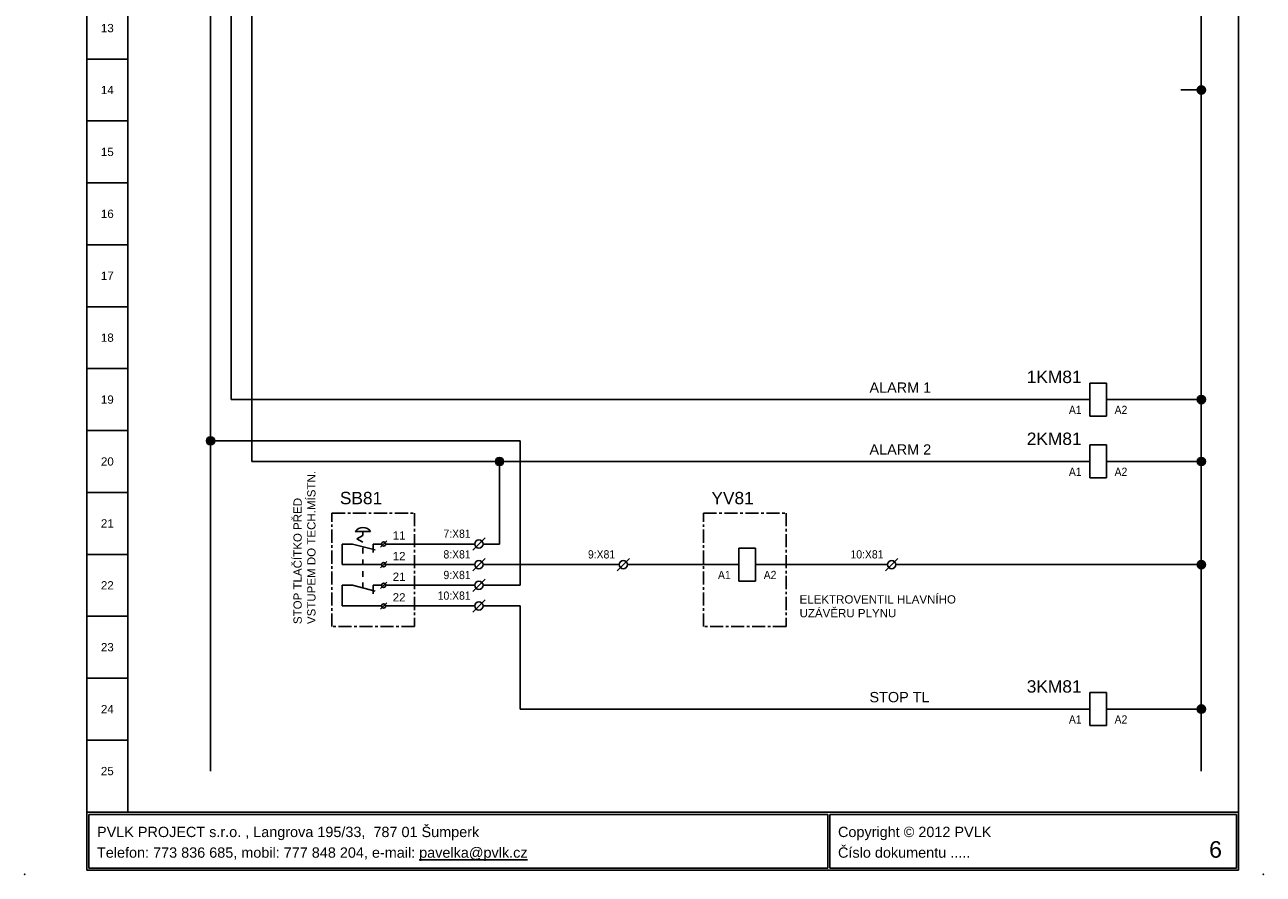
# Model space of a CAD drawing. Extents: x -9616 to -6735, y 5485 to 6008.
# Tile 14 of 15: x -7035 to -6735, y 5485 to 5691. Entities that reach past the tile are written whole.
import ezdxf
from ezdxf.enums import TextEntityAlignment as Align

# ---------------------------------------------------------------- set-up
doc = ezdxf.new("R2010")
doc.units = 0
doc.header["$MEASUREMENT"] = 0
doc.linetypes.add('CENTER', pattern=[50.8, 31.75, -6.35, 6.35, -6.35])
doc.linetypes.add('DASHED', pattern=[0.564444, 0.282222, -0.282222])
for name, color, linetype in [('1-KRESBA', 7, 'Continuous'), ('__Bílá', 7, 'Continuous'), ('__Vínová 220', 220, 'Continuous'), ('__Černá 250', 7, 'Continuous')]:
    doc.layers.add(name, color=color, linetype=linetype)
doc.styles.add('Arial', font='arial.ttf')
doc.styles.add('GENERATED_STYLE_1', font='arial.ttf')

# ---------------------------------------------------------------- blocks, each defined once
blk = doc.blocks.new('RADKY01')
at = {"layer": '__Bílá'}
for p, q in [((15, -405), (15, -20)), ((25, -20), (25, -405)), ((294, -405), (294, -20)), ((25, -42.5), (15, -42.5)), ((25, -57.5), (15, -57.5)), ((25, -72.5), (15, -72.5)), ((25, -87.5), (15, -87.5)), ((25, -102.5), (15, -102.5)), ((25, -117.5), (15, -117.5)), ((25, -132.5), (15, -132.5)), ((25, -147.5), (15, -147.5)), ((25, -162.5), (15, -162.5)), ((25, -177.5), (15, -177.5)), ((25, -192.5), (15, -192.5)), ((25, -207.5), (15, -207.5)), ((25, -222.5), (15, -222.5)), ((25, -237.5), (15, -237.5)), ((25, -252.5), (15, -252.5)), ((25, -267.5), (15, -267.5)), ((25, -282.5), (15, -282.5)), ((25, -297.5), (15, -297.5)), ((25, -312.5), (15, -312.5)), ((25, -327.5), (15, -327.5)), ((25, -342.5), (15, -342.5)), ((25, -357.5), (15, -357.5)), ((25, -372.5), (15, -372.5)), ((25, -387.5), (15, -387.5))]:
    blk.add_line(p, q, dxfattribs=at)
at = {"layer": '__Bílá', "style": 'Arial'}
for tag, p in [('L01', (20, -36)), ('L02', (20, -51)), ('L03', (20, -66)), ('L04', (20, -81)), ('L05', (20, -96)), ('L06', (20, -111)), ('L07', (20, -126)), ('L08', (20, -141)), ('L09', (20, -156)), ('L10', (20, -171)), ('L11', (20, -186)), ('L12', (20, -201)), ('L13', (20, -216)), ('L14', (20, -231)), ('L15', (20, -246)), ('L16', (20, -261)), ('L17', (20, -276)), ('L18', (20, -291)), ('L19', (20, -306)), ('L20', (20, -321)), ('L21', (20, -336)), ('L22', (20, -351)), ('L23', (20, -366)), ('L24', (20, -381)), ('L25', (20, -396))]:
    blk.add_attdef(tag, text='', height=2, dxfattribs=at).set_placement(p, align=Align.CENTER)
blk = doc.blocks.new('BLK_Razítko_malé_pro_rozváděče')
at = {"layer": '__Bílá'}
for p, q in [((15, -405), (15, -419)), ((15, -405), (294, -405)), ((294, -405), (294, -419)), ((15.5, -405.5), (15.5, -418.5)), ((15.5, -405.5), (194.5, -405.5)), ((194.5, -405.5), (194.5, -418.5)), ((195, -405.5), (195, -418.5)), ((195, -405.5), (293.5, -405.5)), ((293.5, -405.5), (293.5, -418.5)), ((15, -419), (294, -419)), ((15.5, -418.5), (194.5, -418.5)), ((195, -418.5), (293.5, -418.5))]:
    blk.add_line(p, q, dxfattribs=at)
for p in [(0, -420), (300, -420)]:
    blk.add_point(p, dxfattribs=at)
at = {"layer": '__Bílá', "style": 'Arial'}
for s, p in [('PVLK PROJECT s.r.o. , Langrova 195/33,  787 01 Šumperk', (17.5, -411)), ('Copyright © 2012 PVLK', (197, -411)), ('Telefon: 773 836 685, mobil: 777 848 204, e-mail: %%Upavelka@pvlk.cz', (17.5, -416)), ('Číslo dokumentu .....', (197, -416))]:
    blk.add_text(s, height=2.5, dxfattribs=at).set_placement(p)
at = {"layer": '__Vínová 220', "style": 'Arial'}
blk.add_attdef('ČÍSLO', text='', height=4, dxfattribs=at).set_placement((290, -416), align=Align.RIGHT)
blk = doc.blocks.new('L0001A01')
h = blk.add_hatch(color=256)
edge = h.paths.add_edge_path()
edge.add_arc((0, 0), 1, 0, 360)
blk.add_circle((0, 0), 1)
blk = doc.blocks.new('L0006A04')
for p, q in [((2, 4), (-2, 4)), ((-2, 4), (-2, -4)), ((2, -4), (2, 4)), ((-2, 0), (-5, 0)), ((2, 0), (5, 0)), ((-2, -4), (2, -4))]:
    blk.add_line(p, q)
at = {"style": 'Arial', "flags": 8}
blk.add_attdef('POPIS', text='', height=3, dxfattribs=at).set_placement((-4, 4), align=Align.RIGHT)
at = {"style": 'Arial', "width": 0.9}
blk.add_attdef('A1', text='', height=2, dxfattribs=at).set_placement((-4, -3.5), align=Align.RIGHT)
blk.add_attdef('A2', (4, -3.5), '', height=2, dxfattribs=at)
blk = doc.blocks.new('L0007A01')
for p, q in [((-1, 0), (-5, 0)), ((-1.5, -1.5), (1.5, 1.5)), ((1, 0), (5, 0))]:
    blk.add_line(p, q)
blk.add_circle((0, 0), 1)
at = {"style": 'Arial', "width": 0.9, "flags": 8}
for tag, p in [('1', (-2, 1.5)), ('3', (-2, -3.5))]:
    blk.add_attdef(tag, text='', height=2, dxfattribs=at).set_placement(p, align=Align.RIGHT)
for tag, p in [('2', (2, 1.5)), ('4', (2, -3.5))]:
    blk.add_attdef(tag, p, '', height=2, dxfattribs=at)

msp = doc.modelspace()

# ---------------------------------------------------------------- linework, layer by layer
at = {"layer": '1-KRESBA'}
for p, q in [((-6990, 5825), (-6990, 5510)), ((-6750, 5820), (-6750, 5510)), ((-6985, 5770), (-6985, 5675)), ((-6980, 5695), (-6980, 5585)), ((-6985, 5675), (-6985, 5600)), ((-6755, 5675), (-6750, 5675)), ((-6985, 5600), (-6780, 5600)), ((-6770, 5600), (-6750, 5600)), ((-6915, 5590), (-6990, 5590)), ((-6915, 5555), (-6915, 5590)), ((-6980, 5585), (-6780, 5585)), ((-6920, 5565), (-6920, 5585)), ((-6770, 5585), (-6750, 5585)), ((-6953.08, 5567.03), (-6954.6, 5566.24)), ((-6953.08, 5565.45), (-6954.6, 5566.24)), ((-6945.58, 5565), (-6930, 5565)), ((-6945.58, 5560), (-6930, 5560)), ((-6895, 5560), (-6920, 5560)), ((-6885, 5560), (-6865, 5560)), ((-6830, 5560), (-6855, 5560)), ((-6820, 5560), (-6750, 5560)), ((-6945.58, 5555), (-6930, 5555)), ((-6920, 5555), (-6915, 5555)), ((-6945.58, 5550), (-6930, 5550)), ((-6920, 5550), (-6915, 5550)), ((-6915, 5550), (-6915, 5525)), ((-6915, 5525), (-6780, 5525)), ((-6770, 5525), (-6750, 5525))]:
    msp.add_line(p, q, dxfattribs=at)
msp.add_arc((-6953.08, 5566.81), 2.22, 32.7579, 147.2421, dxfattribs=at)
at = {"layer": '__Černá 250'}
for p, q in [((-6954.95, 5568.01), (-6951.22, 5568.01)), ((-6953.08, 5567.03), (-6953.08, 5568.01)), ((-6958.08, 5565), (-6955.58, 5565)), ((-6958.08, 5565), (-6958.08, 5560)), ((-6950.1, 5563.6), (-6955.58, 5565)), ((-6950.58, 5565), (-6948.58, 5565)), ((-6950.58, 5565), (-6950.58, 5562.97)), ((-6948.83, 5564.25), (-6947.33, 5565.75)), ((-6947.58, 5565), (-6945.58, 5565)), ((-6958.08, 5560), (-6948.58, 5560)), ((-6948.83, 5559.25), (-6947.33, 5560.75)), ((-6947.58, 5560), (-6945.58, 5560)), ((-6958.08, 5555), (-6955.58, 5555)), ((-6958.08, 5555), (-6958.08, 5550)), ((-6950.1, 5553.6), (-6955.58, 5555)), ((-6950.58, 5555), (-6950.58, 5552.97)), ((-6950.58, 5555), (-6948.58, 5555)), ((-6948.83, 5554.25), (-6947.33, 5555.75)), ((-6947.58, 5555), (-6945.58, 5555)), ((-6958.08, 5550), (-6948.58, 5550)), ((-6948.83, 5549.25), (-6947.33, 5550.75)), ((-6947.58, 5550), (-6945.58, 5550))]:
    msp.add_line(p, q, dxfattribs=at)
at = {"layer": '__Černá 250', "linetype": 'DASHED', "ltscale": 5}
msp.add_line((-6953.08, 5554.23), (-6953.08, 5565.45), dxfattribs=at)
at = {"layer": '__Černá 250', "linetype": 'CENTER', "ltscale": 0.1}
for points in [[(-6960.58, 5572.5), (-6940.58, 5572.5), (-6940.58, 5545), (-6960.58, 5545)], [(-6870.58, 5572.5), (-6850.58, 5572.5), (-6850.58, 5545), (-6870.58, 5545)]]:
    msp.add_lwpolyline(points, close=True, dxfattribs=at)
at = {"layer": '__Černá 250'}
for centre in [(-6948.08, 5565), (-6948.08, 5560), (-6948.08, 5555), (-6948.08, 5550)]:
    msp.add_circle(centre, 0.5, dxfattribs=at)

# ---------------------------------------------------------------- block references
at = {"layer": '1-KRESBA', "color": 250, "linetype": 'Continuous'}
msp.add_blockref('BLK_Razítko_malé_pro_rozváděče', (-7035, 5905), dxfattribs=at).add_auto_attribs({'ČÍSLO': '6'})
at = {"layer": '1-KRESBA', "color": 2, "linetype": 'Continuous'}
msp.add_blockref('RADKY01', (-7035, 5905), dxfattribs=at).add_auto_attribs({'L01': '1', 'L02': '2', 'L03': '3', 'L04': '4', 'L05': '5', 'L06': '6', 'L07': '7', 'L08': '8', 'L09': '9', 'L10': '10', 'L11': '11', 'L12': '12', 'L13': '13', 'L14': '14', 'L15': '15', 'L16': '16', 'L17': '17', 'L18': '18', 'L19': '19', 'L20': '20', 'L21': '21', 'L22': '22', 'L23': '23', 'L24': '24', 'L25': '25'})
at = {"layer": '1-KRESBA', "color": 250, "linetype": 'Continuous'}
for p in [(-6750, 5675), (-6750, 5600), (-6990, 5590), (-6920, 5585), (-6750, 5585), (-6750, 5560), (-6750, 5525)]:
    msp.add_blockref('L0001A01', p, dxfattribs=at)
at = {"layer": '__Černá 250'}
for name, p, values in [('L0006A04', (-6775, 5600), {'POPIS': '1KM81', 'A1': 'A1', 'A2': 'A2'}), ('L0006A04', (-6775, 5585), {'POPIS': '2KM81', 'A1': 'A1', 'A2': 'A2'}), ('L0007A01', (-6925, 5565), {'1': '7:X81'}), ('L0007A01', (-6925, 5560), {'1': '8:X81'}), ('L0007A01', (-6890, 5560), {'1': '9:X81'}), ('L0006A04', (-6860, 5560), {'A1': 'A1', 'A2': 'A2'}), ('L0007A01', (-6825, 5560), {'1': '10:X81'}), ('L0007A01', (-6925, 5555), {'1': '9:X81'}), ('L0007A01', (-6925, 5550), {'1': '10:X81'}), ('L0006A04', (-6775, 5525), {'POPIS': '3KM81', 'A1': 'A1', 'A2': 'A2'})]:
    msp.add_blockref(name, p, dxfattribs=at).add_auto_attribs(values)

# ---------------------------------------------------------------- texts
at = {"layer": '1-KRESBA', "style": 'Arial'}
for s, p in [('ALARM 1', (-6830.38, 5601.66)), ('ALARM 2', (-6830.38, 5586.66)), ('STOP TL', (-6830.38, 5526.66))]:
    msp.add_text(s, height=2.5, dxfattribs=at).set_placement(p)
at = {"layer": '1-KRESBA', "style": 'GENERATED_STYLE_1'}
for s, p in [('SB81', (-6948.42, 5574.64)), ('YV81', (-6858.42, 5574.64))]:
    msp.add_text(s, height=3, dxfattribs=at).set_placement(p, align=Align.RIGHT)
at = {"layer": '1-KRESBA', "insert": (-6969.91, 5545.6), "char_height": 2, "width": 49.2454, "attachment_point": 1, "rotation": 90, "style": 'Arial'}
msp.add_mtext('STOP TLAČÍTKO PŘED\\PVSTUPEM DO TECH.MÍSTN.', dxfattribs=at)
at = {"layer": '1-KRESBA', "insert": (-6847.32, 5552.59), "char_height": 2, "width": 49.2454, "attachment_point": 1, "style": 'Arial'}
msp.add_mtext('ELEKTROVENTIL HLAVNÍHO\\PUZÁVĚRU PLYNU', dxfattribs=at)
at = {"layer": '__Černá 250', "linetype": 'Continuous', "style": 'Arial'}
for s, p in [('11', (-6945.87, 5566.08)), ('12', (-6945.87, 5561.08)), ('21', (-6945.87, 5556.08)), ('22', (-6945.87, 5551.08))]:
    msp.add_text(s, height=2, dxfattribs=at).set_placement(p)

doc.saveas('drawing.dxf')
